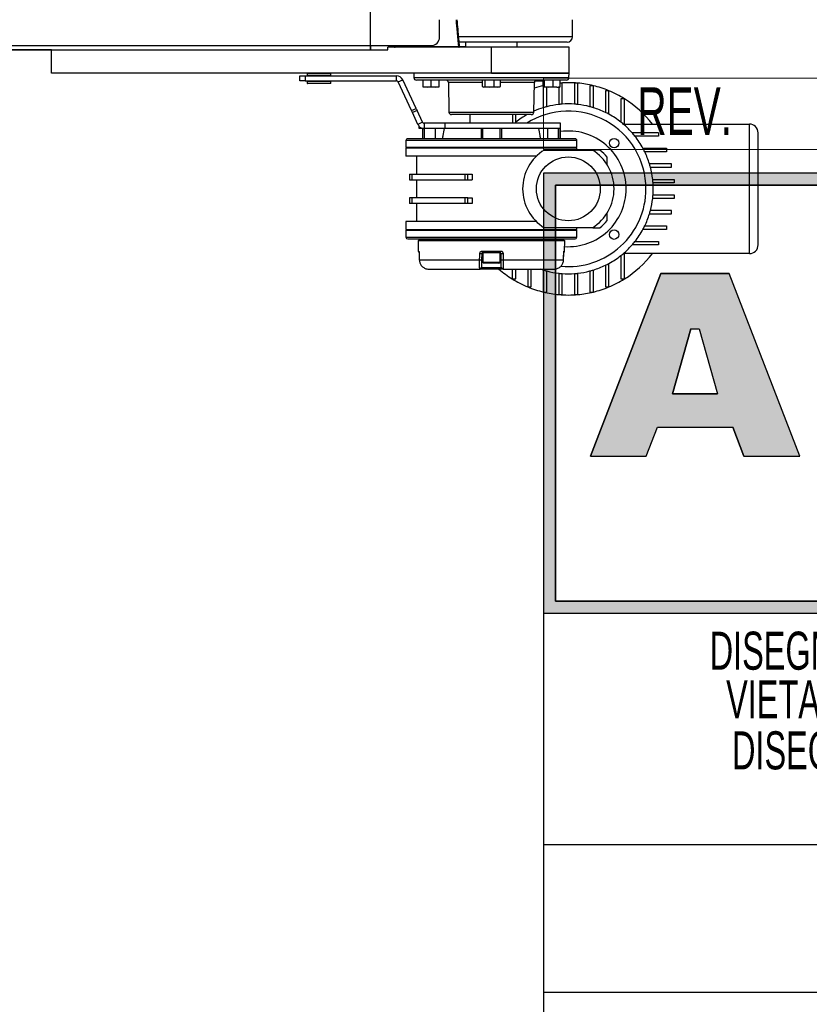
# Model space of a CAD drawing. Header units: millimetres. Extents: x 0 to 420, y 0 to 297.
# Tile 8 of 60: x 193 to 226, y 30 to 72. Entities that reach past the tile are written whole.
import ezdxf
from ezdxf.enums import TextEntityAlignment as Align

# ---------------------------------------------------------------- set-up
doc = ezdxf.new("R2010")
doc.units = ezdxf.units.MM
doc.layers.add('CARTIGLIO', color=140, linetype='Continuous')
doc.styles.add('SLDTEXTSTYLE0', font='TXT', dxfattribs={"width": 0.6382978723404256})
doc.styles.add('SLDTEXTSTYLE1', font='TXT', dxfattribs={"width": 0.675})

# ---------------------------------------------------------------- blocks, each defined once
blk = doc.blocks.new('SW_NOTE_0_16')
at = {"layer": 'CARTIGLIO', "color": 0, "insert": (21.07265624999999, 5.800804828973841), "char_height": 4.500000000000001, "attachment_point": 2, "style": 'SLDTEXTSTYLE1'}
blk.add_mtext('CONFIDENZIALE', dxfattribs=at)
blk = doc.blocks.new('SW_NOTE_0_17')
at = {"layer": 'CARTIGLIO', "color": 0, "insert": (28.04255319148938, 2.062508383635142), "char_height": 1.6, "attachment_point": 2, "style": 'SLDTEXTSTYLE0'}
blk.add_mtext('DISEGNO ESEGUITO CON CAD NON SONO AMMESSE VARIAZIONI', dxfattribs=at)
blk = doc.blocks.new('SW_NOTE_0_18')
at = {"layer": 'CARTIGLIO', "color": 0, "insert": (27.3404255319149, 2.062508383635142), "char_height": 1.6, "attachment_point": 2, "style": 'SLDTEXTSTYLE0'}
blk.add_mtext('VIETATO RIPRODURRE O COMUNICARNE A TERZI IL CONTENUTO.', dxfattribs=at)
blk = doc.blocks.new('SW_NOTE_0_21')
at = {"layer": 'CARTIGLIO', "color": 0, "char_height": 1.6, "attachment_point": 2, "style": 'SLDTEXTSTYLE0'}
for s, insert in [("DISEGNO DI PROPRIETA'", (10.27659574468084, 2.062508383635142)), ('ALUSIC srl', (25.45120500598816, 2.062508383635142)), (". A TERMINI DI LEGGE E'", (39.41078027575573, 2.062508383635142))]:
    blk.add_mtext(s, dxfattribs=dict(at, insert=insert))
blk = doc.blocks.new('SW_NOTE_0_27')
at = {"layer": 'CARTIGLIO', "color": 0, "insert": (2.340425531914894, 2.578135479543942), "char_height": 2, "attachment_point": 2, "style": 'SLDTEXTSTYLE0'}
blk.add_mtext('REV.', dxfattribs=at)
blk = doc.blocks.new('Cartiglio ALUSIC')
at = {"layer": 'CARTIGLIO'}
h = blk.add_hatch(color=256, dxfattribs=at)
h.paths.add_polyline_path([(113.971100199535, 149.9990413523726), (113.971100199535, 131.4990413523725), (158.971100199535, 131.4990413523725), (158.971100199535, 149.9990413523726)], flags=0)
h.paths.add_polyline_path([(114.471100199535, 131.9990413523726), (114.471100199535, 149.4990413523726), (158.471100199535, 149.4990413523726), (158.471100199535, 131.9990413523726)], flags=0)
h = blk.add_hatch(color=256, dxfattribs=at)
h.paths.add_polyline_path([(118.292263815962, 138.1064632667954), (118.7611454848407, 139.3206628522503), (121.9303757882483, 139.3206628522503), (122.3992574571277, 138.1064632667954), (124.7510688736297, 138.1064632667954), (121.7833115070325, 145.7916640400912), (118.9082097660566, 145.7916640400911), (115.9404523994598, 138.1064632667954)], flags=0)
h.paths.add_polyline_path([(119.3961687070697, 140.7216809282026), (120.1708764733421, 143.4547391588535), (120.5206447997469, 143.4547391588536), (121.2953525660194, 140.721680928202)], flags=0)
at = {"color": 161, "linetype": 'Continuous', "lineweight": 18}
for p, q in [((113.971100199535, 150.9990413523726), (113.971100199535, 153.9990413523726)), ((113.971100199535, 153.9990413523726), (313.621100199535, 153.9990413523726)), ((113.971100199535, 150.9990413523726), (313.621100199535, 150.9990413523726))]:
    blk.add_line(p, q, dxfattribs=at)
at = {"layer": 'CARTIGLIO'}
for p, q in [((113.971100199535, 149.9990413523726), (113.971100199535, 131.4990413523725)), ((113.971100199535, 149.9990413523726), (113.971100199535, 94.99904135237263)), ((173.971100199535, 149.9990413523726), (113.971100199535, 149.9990413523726)), ((158.971100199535, 149.9990413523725), (113.971100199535, 149.9990413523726)), ((113.971100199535, 149.9990413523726), (113.971100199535, 131.4990413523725)), ((113.971100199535, 149.9990413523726), (113.971100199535, 115.5498549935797)), ((114.471100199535, 131.9990413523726), (114.471100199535, 149.4990413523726)), ((114.471100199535, 149.4990413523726), (114.471100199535, 131.9990413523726)), ((114.471100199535, 149.4990413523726), (158.471100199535, 149.4990413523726)), ((158.471100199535, 149.4990413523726), (114.471100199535, 149.4990413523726)), ((118.9082097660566, 145.7916640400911), (115.9404523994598, 138.1064632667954)), ((115.9404523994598, 138.1064632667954), (118.9082097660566, 145.7916640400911)), ((121.7833115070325, 145.7916640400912), (118.9082097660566, 145.7916640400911)), ((118.9082097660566, 145.7916640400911), (121.7833115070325, 145.7916640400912)), ((124.7510688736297, 138.1064632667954), (121.7833115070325, 145.7916640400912)), ((124.7510688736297, 138.1064632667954), (121.7833115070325, 145.7916640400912)), ((119.3961687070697, 140.7216809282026), (120.1708764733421, 143.4547391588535)), ((120.1708764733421, 143.4547391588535), (119.3961687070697, 140.7216809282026)), ((120.1708764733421, 143.4547391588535), (120.5206447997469, 143.4547391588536)), ((120.1708764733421, 143.4547391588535), (120.5206447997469, 143.4547391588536)), ((120.5206447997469, 143.4547391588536), (121.2953525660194, 140.721680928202)), ((120.5206447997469, 143.4547391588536), (121.2953525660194, 140.721680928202)), ((121.2953525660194, 140.721680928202), (119.3961687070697, 140.7216809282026)), ((119.3961687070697, 140.7216809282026), (121.2953525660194, 140.721680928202)), ((118.292263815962, 138.1064632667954), (118.7611454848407, 139.3206628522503)), ((118.292263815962, 138.1064632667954), (118.7611454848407, 139.3206628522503)), ((118.7611454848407, 139.3206628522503), (121.9303757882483, 139.3206628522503)), ((118.7611454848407, 139.3206628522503), (121.9303757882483, 139.3206628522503)), ((122.3992574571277, 138.1064632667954), (121.9303757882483, 139.3206628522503)), ((121.9303757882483, 139.3206628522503), (122.3992574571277, 138.1064632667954)), ((115.9404523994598, 138.1064632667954), (118.292263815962, 138.1064632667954)), ((115.9404523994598, 138.1064632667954), (118.292263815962, 138.1064632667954)), ((122.3992574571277, 138.1064632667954), (124.7510688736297, 138.1064632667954)), ((122.3992574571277, 138.1064632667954), (124.7510688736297, 138.1064632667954)), ((158.471100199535, 131.9990413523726), (114.471100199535, 131.9990413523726)), ((114.471100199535, 131.9990413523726), (158.471100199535, 131.9990413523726)), ((113.971100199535, 131.4990413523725), (158.971100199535, 131.4990413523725)), ((113.971100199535, 131.4990413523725), (173.971100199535, 131.4990413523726)), ((173.971100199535, 121.7636603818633), (113.971100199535, 121.7636603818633)), ((173.971100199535, 115.5498549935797), (113.971100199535, 115.5498549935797))]:
    blk.add_line(p, q, dxfattribs=at)
at = {"layer": 'CARTIGLIO', "color": 140}
for name, p in [('SW_NOTE_0_27', (117.5683224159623, 151.0374199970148)), ('SW_NOTE_0_21', (118.9711016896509, 128.6603244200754)), ('SW_NOTE_0_18', (116.3533271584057, 126.6141659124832)), ('SW_NOTE_0_17', (115.6355512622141, 124.4682551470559)), ('SW_NOTE_0_16', (122.2362996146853, 115.4679531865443))]:
    blk.add_blockref(name, p, dxfattribs=at)
at = {"layer": 'CARTIGLIO', "color": 140, "style": 'SLDTEXTSTYLE0', "width": 0.6382978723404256}
for tag, height, p in [('AUTOATTR1', 3.5, (223.449403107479, 133.7003798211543)), ('AUTOATTR2', 3.5, (222.0882892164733, 127.4217635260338)), ('AUTOATTR11', 3.5, (222.8622803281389, 121.4105734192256)), ('AUTOATTR8', 4, (219.2444208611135, 110.0025032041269)), ('AUTOATTR9', 4, (218.1221976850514, 100.4234402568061)), ('AUTOATTR0', 4, (249.0325362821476, 100.3118048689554))]:
    blk.add_attdef(tag, text='', height=height, dxfattribs=at).set_placement(p, align=Align.TOP_CENTER)
at = {"layer": 'CARTIGLIO', "color": 140}
for tag in ['AUTOATTR13', 'AUTOATTR12', 'AUTOATTR10', 'AUTOATTR7', 'AUTOATTR6', 'AUTOATTR5', 'AUTOATTR4', 'AUTOATTR3']:
    blk.add_attdef(tag, (0, 0), '', height=4, dxfattribs=at)

msp = doc.modelspace()

# ---------------------------------------------------------------- linework, layer by layer
at = {"color": 7, "linetype": 'Continuous'}
for p, q in [((207.8995032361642, 70.36201423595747), (207.8995032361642, 145.4991625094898)), ((65.61079732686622, 70.36201423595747), (207.8995032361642, 70.36201423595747))]:
    msp.add_line(p, q, dxfattribs=at)
at = {"color": 7, "linetype": 'Continuous', "lineweight": 25}
for p, q in [((210.8033543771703, 70.90648632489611), (210.8033543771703, 71.6324491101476)), ((216.393267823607, 70.90648632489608), (216.3946912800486, 71.63244911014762)), ((216.393267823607, 70.90648632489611), (211.6011554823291, 70.90648632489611)), ((215.4666162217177, 70.90648632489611), (211.60329630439, 70.90648632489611)), ((216.393267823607, 70.90648632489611), (215.4666162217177, 70.90648632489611)), ((63.06992757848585, 70.54350493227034), (210.4403729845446, 70.54350493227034)), ((207.8995032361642, 70.54350493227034), (207.8995032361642, 70.36201423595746)), ((208.8594722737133, 70.52898567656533), (207.8995032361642, 70.52898567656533)), ((208.6254660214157, 70.3620142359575), (208.6254660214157, 70.47090865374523)), ((212.9812427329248, 70.4709086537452), (208.6254660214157, 70.47090865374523)), ((208.8580165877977, 70.53687879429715), (208.8582479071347, 70.54350493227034)), ((208.8943091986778, 70.50784028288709), (208.8949317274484, 70.54350493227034)), ((208.89474158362, 70.50163839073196), (208.8950370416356, 70.49994716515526)), ((208.9312243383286, 70.54350493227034), (208.930601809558, 70.50784028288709)), ((208.930601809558, 70.50784028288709), (208.930601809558, 70.4709086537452)), ((208.930601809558, 70.50784028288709), (211.6049245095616, 70.50784028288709)), ((211.6049245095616, 70.50784028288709), (211.6049245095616, 70.4709086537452)), ((216.1754789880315, 70.68869748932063), (211.6207788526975, 70.68869748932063)), ((211.6390786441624, 70.50784028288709), (211.8922985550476, 70.50784028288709)), ((211.8922985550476, 70.68869748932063), (211.8922985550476, 70.47090865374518)), ((212.9812427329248, 69.38196447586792), (212.9812427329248, 70.4709086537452)), ((216.2480752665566, 70.4709086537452), (212.9812427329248, 70.4709086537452)), ((214.0701869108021, 70.47090865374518), (214.0701869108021, 70.68869748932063)), ((216.2480752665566, 69.38196447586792), (216.2480752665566, 70.4709086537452)), ((194.469191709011, 70.36201423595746), (79.04110885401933, 70.36201423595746)), ((194.469191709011, 69.38196447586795), (194.469191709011, 70.3620142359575)), ((194.469191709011, 70.3620142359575), (208.6254660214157, 70.3620142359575)), ((212.9812427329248, 69.38196447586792), (194.469191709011, 69.38196447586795)), ((204.9257558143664, 69.05563574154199), (204.9257558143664, 69.27342457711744)), ((204.9257558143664, 69.27342457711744), (205.1435446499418, 69.27342457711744)), ((205.1435446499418, 69.27342457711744), (205.1435446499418, 69.05563574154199)), ((205.1435446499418, 69.27342457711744), (208.9876423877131, 69.27342457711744)), ((205.2281961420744, 69.36855961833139), (205.2242013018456, 69.29233352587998)), ((205.2242013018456, 69.29233352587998), (206.2244284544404, 69.29233352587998)), ((205.2362406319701, 69.36855961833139), (205.2281961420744, 69.36855961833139)), ((206.2204336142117, 69.36855961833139), (205.2362406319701, 69.36855961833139)), ((205.246574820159, 69.2770543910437), (205.2387006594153, 69.2770543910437)), ((206.2099290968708, 69.2770543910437), (205.246574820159, 69.2770543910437)), ((205.2814775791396, 69.2770543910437), (205.2814775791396, 69.27342457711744)), ((206.1671521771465, 69.27342457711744), (206.1671521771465, 69.2770543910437)), ((206.2244284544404, 69.29233352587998), (206.2204336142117, 69.36855961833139)), ((208.9876423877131, 69.05563574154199), (208.9876423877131, 69.27342457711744)), ((209.714410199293, 69.38196447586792), (209.7176113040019, 69.19857330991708)), ((209.7176113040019, 69.19857330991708), (216.2448741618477, 69.19857330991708)), ((212.9812427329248, 69.38196447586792), (216.2480752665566, 69.38196447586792)), ((216.2480752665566, 69.38196447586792), (212.9812427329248, 69.38196447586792)), ((216.2448741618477, 69.19857330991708), (216.2480752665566, 69.38196447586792)), ((205.1435446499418, 69.05563574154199), (204.9257558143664, 69.05563574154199)), ((205.1435446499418, 69.05563574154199), (208.9876423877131, 69.05563574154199)), ((205.2242013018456, 69.03672679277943), (205.2281961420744, 68.96050070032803)), ((206.2244284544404, 69.03672679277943), (205.2242013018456, 69.03672679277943)), ((205.2281961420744, 68.96050070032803), (206.2204336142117, 68.96050070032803)), ((205.2387006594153, 69.05200592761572), (206.2099290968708, 69.05200592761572)), ((205.2505048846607, 68.94674132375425), (205.2426954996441, 68.94674132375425)), ((206.205934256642, 68.94674132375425), (205.2505048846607, 68.94674132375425)), ((205.2814775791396, 69.05563574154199), (205.2814775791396, 69.05200592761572)), ((206.1671521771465, 69.05200592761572), (206.1671521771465, 69.05563574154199)), ((206.2204336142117, 68.96050070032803), (206.2244284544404, 69.03672679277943)), ((209.0534369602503, 69.01371997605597), (209.250820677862, 69.10576151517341)), ((209.614077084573, 67.81142334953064), (209.0534369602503, 69.01371997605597)), ((209.8114608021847, 67.90346488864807), (209.250820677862, 69.10576151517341)), ((212.9812427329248, 69.0915793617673), (209.8264891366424, 69.0915793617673)), ((210.1033713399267, 68.82006025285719), (210.1033713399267, 69.0915793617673)), ((210.105296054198, 68.80120050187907), (210.1053132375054, 68.80119424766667)), ((210.2757903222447, 68.8011942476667), (210.1053304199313, 68.8011942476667)), ((210.1072894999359, 68.82006025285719), (210.1072894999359, 69.0915793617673)), ((210.1072894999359, 68.82006025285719), (210.2757903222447, 68.8011942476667)), ((210.2757903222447, 68.8011942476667), (210.4442911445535, 68.82006025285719)), ((210.6108328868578, 68.8011942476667), (210.2757903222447, 68.8011942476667)), ((210.4442911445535, 68.82006025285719), (210.4442911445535, 69.0915793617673)), ((210.4442911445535, 68.82006025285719), (210.6108328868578, 68.8011942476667)), ((210.6108328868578, 68.8011942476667), (210.7773746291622, 68.82006025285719)), ((210.7754155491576, 68.8011942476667), (210.6108328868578, 68.8011942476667)), ((210.7754327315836, 68.8011942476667), (210.7754499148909, 68.80120050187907)), ((210.7773746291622, 68.82006025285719), (210.7773746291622, 69.0915793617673)), ((211.1732720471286, 68.98458541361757), (211.194880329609, 67.74664773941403)), ((212.6042368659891, 68.98458541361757), (211.1732720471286, 68.98458541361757)), ((212.6042368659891, 68.82006025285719), (212.6042368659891, 69.0915793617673)), ((212.6308386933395, 68.80677911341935), (212.6461829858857, 68.80119424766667)), ((212.6608553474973, 68.8011942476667), (212.6461829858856, 68.8011942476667)), ((212.9059767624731, 68.8011942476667), (212.6608553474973, 68.8011942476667)), ((212.7174738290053, 68.82006025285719), (212.7174738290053, 69.0915793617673)), ((212.7174738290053, 68.82006025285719), (212.9059767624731, 68.8011942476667)), ((212.9059767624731, 68.8011942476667), (213.094479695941, 68.82006025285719)), ((213.2263641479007, 68.8011942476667), (212.9059767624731, 68.8011942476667)), ((216.1359963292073, 69.0915793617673), (212.9812427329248, 69.0915793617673)), ((213.094479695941, 68.82006025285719), (213.094479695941, 69.0915793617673)), ((213.094479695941, 68.82006025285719), (213.2263641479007, 68.8011942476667)), ((213.2263641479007, 68.8011942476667), (213.3582485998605, 68.82006025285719)), ((213.3163024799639, 68.8011942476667), (213.2263641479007, 68.8011942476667)), ((213.3163024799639, 68.8011942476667), (213.3316467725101, 68.80677911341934)), ((213.3582485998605, 68.82006025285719), (213.3582485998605, 69.0915793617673)), ((214.7892134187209, 68.98458541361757), (213.3582485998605, 68.98458541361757)), ((214.7676051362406, 67.74664773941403), (214.7892134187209, 68.98458541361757)), ((215.0666208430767, 69.05528122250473), (215.0958844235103, 69.05528122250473)), ((215.0748389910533, 69.05528122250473), (215.0754725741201, 69.0915793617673)), ((215.0958844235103, 69.05528122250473), (215.0961298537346, 69.0915793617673)), ((215.0958844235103, 69.05528122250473), (215.1636553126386, 69.05528122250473)), ((215.1636553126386, 68.82006025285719), (215.1636553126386, 69.0915793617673)), ((215.1663907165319, 68.81672861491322), (215.1663907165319, 67.93111223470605)), ((215.183845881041, 68.80236144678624), (215.187052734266, 68.80119424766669)), ((215.1902291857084, 68.8011942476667), (215.187052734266, 68.8011942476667)), ((215.3960316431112, 68.8011942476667), (215.1902291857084, 68.8011942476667)), ((215.216803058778, 68.82006025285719), (215.216803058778, 69.0915793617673)), ((215.216803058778, 68.82006025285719), (215.3960316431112, 68.8011942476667)), ((215.3115832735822, 67.97255179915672), (215.3115832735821, 68.80119424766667)), ((215.3960316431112, 68.8011942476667), (215.5752602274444, 68.82006025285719)), ((215.7279149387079, 68.8011942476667), (215.3960316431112, 68.8011942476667)), ((215.5752602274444, 68.82006025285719), (215.5752602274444, 69.0915793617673)), ((215.5752602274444, 68.82006025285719), (215.7279149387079, 68.8011942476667)), ((215.7279149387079, 68.8011942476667), (215.8805696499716, 68.82006025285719)), ((215.7279149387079, 68.8011942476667), (215.857164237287, 68.8011942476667)), ((215.8197572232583, 68.80119424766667), (215.8197572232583, 68.06736310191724)), ((215.8805696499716, 68.82006025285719), (215.8805696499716, 69.0915793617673)), ((215.9649497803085, 68.96479513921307), (215.8805696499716, 68.96479513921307)), ((215.9649497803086, 68.08070160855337), (215.9649497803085, 68.96479513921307)), ((216.4731237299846, 68.96479513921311), (216.4731237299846, 68.0807016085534)), ((216.6183162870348, 68.96479513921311), (216.4731237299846, 68.96479513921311)), ((216.6183162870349, 68.06736310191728), (216.6183162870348, 68.96479513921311)), ((217.1264902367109, 68.85681832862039), (217.126490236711, 67.97255179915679)), ((217.2716827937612, 68.85681832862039), (217.1264902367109, 68.85681832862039)), ((217.2716827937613, 67.93111223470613), (217.2716827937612, 68.85681832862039)), ((217.9250493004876, 68.64388456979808), (217.7798567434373, 68.64388456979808)), ((217.7798567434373, 68.64388456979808), (217.7798567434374, 67.7306677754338)), ((217.9250493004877, 67.65597903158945), (217.9250493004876, 68.64388456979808)), ((218.4332232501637, 68.30834609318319), (218.4332232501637, 67.32063449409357)), ((218.578415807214, 68.3083460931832), (218.4332232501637, 68.30834609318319)), ((218.578415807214, 67.19954975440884), (218.578415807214, 68.3083460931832)), ((209.614077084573, 67.81142334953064), (209.8114608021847, 67.90346488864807)), ((209.6555319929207, 67.72252301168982), (209.614077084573, 67.81142334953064)), ((209.8529157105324, 67.81456455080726), (209.6555319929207, 67.72252301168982)), ((209.886809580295, 67.22654662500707), (209.6555319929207, 67.72252301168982)), ((209.8114608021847, 67.90346488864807), (209.8529157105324, 67.81456455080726)), ((210.0841932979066, 67.3185881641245), (209.8529157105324, 67.81456455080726)), ((211.194880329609, 67.74664773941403), (214.7676051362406, 67.74664773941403)), ((212.9812427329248, 67.63965379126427), (211.3037581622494, 67.63965379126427)), ((212.0737892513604, 67.63965379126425), (212.0737892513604, 67.27667239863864)), ((214.6587273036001, 67.63965379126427), (212.9812427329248, 67.63965379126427)), ((213.8886962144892, 67.27667239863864), (213.8886962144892, 67.63965379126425)), ((214.0048502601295, 67.3206344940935), (214.0048502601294, 67.63965379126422)), ((210.0841932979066, 67.3185881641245), (209.886809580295, 67.22654662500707)), ((209.944093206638, 67.05888356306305), (209.944093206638, 67.14714260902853)), ((210.0166894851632, 67.09406360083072), (210.0166894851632, 67.05888356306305)), ((210.1499878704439, 67.27667239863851), (210.1499878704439, 67.05888356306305)), ((211.0194293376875, 67.27667239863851), (210.1499878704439, 67.27667239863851)), ((211.0194293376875, 67.27667239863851), (211.0194293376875, 67.05888356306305)), ((215.8850938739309, 67.27667239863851), (211.0194293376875, 67.27667239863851)), ((215.8850938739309, 67.05888356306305), (215.8850938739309, 67.27667239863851)), ((218.578415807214, 67.24037425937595), (223.8416460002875, 67.24037425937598)), ((223.8416460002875, 61.79565336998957), (223.8416460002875, 67.24037425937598)), ((210.0166894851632, 67.05888356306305), (209.944093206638, 67.05888356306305)), ((210.1499878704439, 67.05888356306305), (210.0166894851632, 67.05888356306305)), ((210.0773915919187, 67.058883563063), (210.0773915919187, 66.62330589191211)), ((210.1013551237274, 66.62330589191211), (210.1013551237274, 67.058883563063)), ((211.0194293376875, 67.05888356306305), (210.1499878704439, 67.05888356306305)), ((210.1733523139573, 66.6233058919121), (210.1733523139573, 67.05888356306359)), ((210.6218636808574, 67.05888356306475), (210.6218636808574, 66.6233058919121)), ((215.8850938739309, 67.05888356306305), (211.0194293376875, 67.05888356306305)), ((212.5456650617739, 67.05888356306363), (212.5456650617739, 66.62330589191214)), ((212.6089541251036, 67.05888356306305), (212.6089541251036, 66.62330589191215)), ((213.3535313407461, 67.05888356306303), (212.6089541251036, 67.05888356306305)), ((213.3535313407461, 66.62330589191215), (213.3535313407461, 67.05888356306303)), ((213.4168204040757, 66.62330589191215), (213.4168204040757, 67.0588835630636)), ((215.3406217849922, 67.0588835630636), (215.3406217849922, 66.6233058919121)), ((215.7891331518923, 67.0588835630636), (215.7891331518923, 66.6233058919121)), ((215.8611303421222, 67.058883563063), (215.8611303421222, 66.6233058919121)), ((215.8850938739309, 67.05888356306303), (215.8611303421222, 67.058883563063)), ((215.8850938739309, 66.62330589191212), (215.8850938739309, 67.05888356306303)), ((220.009369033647, 66.87739286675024), (218.9005726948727, 66.87739286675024)), ((220.009369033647, 66.73220030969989), (219.0216574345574, 66.73220030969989)), ((220.009369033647, 66.87739286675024), (220.009369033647, 66.73220030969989)), ((224.2046273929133, 62.15863476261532), (224.2046273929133, 66.87739286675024)), ((209.3877269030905, 66.55070961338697), (209.3877269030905, 66.26032449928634)), ((216.5747585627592, 66.55070961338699), (209.3877269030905, 66.55070961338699)), ((209.3877269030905, 66.26032449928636), (209.424025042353, 66.22402636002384)), ((216.5747585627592, 66.26032449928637), (209.3877269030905, 66.26032449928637)), ((216.502162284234, 66.62330589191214), (209.4603231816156, 66.62330589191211)), ((216.5384604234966, 66.22402636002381), (216.5747585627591, 66.26032449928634)), ((216.5747585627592, 66.26032449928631), (216.5747585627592, 66.55070961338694)), ((209.3877269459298, 66.22402636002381), (209.3877269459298, 65.89734310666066)), ((216.5747585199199, 66.22402636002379), (209.3877269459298, 66.22402636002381)), ((214.8779690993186, 65.89734310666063), (209.3877269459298, 65.89734310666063)), ((209.8233046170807, 65.89734310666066), (209.8233046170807, 65.13290429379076)), ((215.2026888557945, 66.15143008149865), (217.2353846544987, 66.15143008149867)), ((216.5747585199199, 66.15143008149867), (216.5747585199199, 66.22402636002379)), ((217.5472709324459, 66.1514300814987), (217.2480897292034, 66.15143008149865)), ((217.8524530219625, 65.51888205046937), (217.8524530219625, 65.84624799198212)), ((219.3570019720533, 66.22402636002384), (220.3449075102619, 66.22402636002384)), ((220.3449075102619, 66.07883380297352), (219.4316907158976, 66.07883380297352)), ((220.3449075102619, 66.22402636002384), (220.3449075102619, 66.07883380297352)), ((220.5578412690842, 65.57065985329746), (219.6321351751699, 65.57065985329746)), ((220.5578412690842, 65.42546729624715), (220.5578412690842, 65.57065985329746)), ((209.5329195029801, 65.13290429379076), (209.5329195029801, 64.90059620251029)), ((209.5329195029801, 65.13290429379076), (209.6442175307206, 65.13290429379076)), ((209.6442175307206, 64.90059620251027), (209.6442175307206, 65.13290429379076)), ((209.6442175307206, 65.13290429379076), (211.8589078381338, 65.13290429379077)), ((211.8589078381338, 65.13290429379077), (211.8589078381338, 64.90059620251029)), ((211.8589078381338, 65.13290429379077), (211.9861303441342, 65.13290429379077)), ((211.9861303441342, 64.90059620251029), (211.9861303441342, 65.13290429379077)), ((211.9861303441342, 65.13290429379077), (212.1775037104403, 65.13290429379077)), ((212.1775037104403, 65.13290429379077), (212.1775037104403, 64.90059620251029)), ((219.6735747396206, 65.42546729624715), (220.5578412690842, 65.42546729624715)), ((209.5329195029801, 64.90059620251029), (209.6442175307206, 64.90059620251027)), ((209.6442175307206, 64.90059620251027), (211.8589078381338, 64.90059620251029)), ((209.8233046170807, 64.90059620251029), (209.8233046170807, 64.13543142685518)), ((211.8589078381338, 64.90059620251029), (211.9861303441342, 64.90059620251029)), ((211.9861303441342, 64.90059620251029), (212.1775037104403, 64.90059620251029)), ((219.7683860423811, 64.91729334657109), (220.6658180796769, 64.91729334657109)), ((220.6658180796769, 64.77210078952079), (219.7817245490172, 64.77210078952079)), ((220.6658180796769, 64.91729334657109), (220.6658180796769, 64.77210078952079)), ((219.7817245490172, 64.26392683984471), (220.6658180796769, 64.26392683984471)), ((220.6658180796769, 64.26392683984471), (220.6658180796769, 64.11873428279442)), ((209.5329195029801, 64.13543142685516), (209.5329195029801, 63.90312333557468)), ((209.6442175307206, 64.13543142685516), (209.5329195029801, 64.13543142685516)), ((209.6442175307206, 63.90312333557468), (209.5329195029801, 63.90312333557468)), ((209.6442175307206, 63.90312333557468), (209.6442175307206, 64.13543142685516)), ((211.8589078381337, 64.13543142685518), (209.6442175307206, 64.13543142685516)), ((211.8589078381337, 63.90312333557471), (209.6442175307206, 63.90312333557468)), ((209.8233046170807, 63.90312333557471), (209.8233046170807, 63.13868452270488)), ((211.8589078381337, 64.13543142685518), (211.8589078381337, 63.90312333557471)), ((211.9861303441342, 64.13543142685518), (211.8589078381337, 64.13543142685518)), ((211.9861303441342, 63.90312333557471), (211.8589078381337, 63.90312333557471)), ((211.9861303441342, 63.90312333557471), (211.9861303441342, 64.13543142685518)), ((211.9861303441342, 64.13543142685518), (212.1775037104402, 64.13543142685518)), ((212.1775037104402, 63.90312333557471), (211.9861303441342, 63.90312333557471)), ((212.1775037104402, 64.13543142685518), (212.1775037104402, 63.90312333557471)), ((220.6658180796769, 64.11873428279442), (219.7683860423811, 64.11873428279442)), ((217.8524530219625, 63.18977963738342), (217.8524530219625, 63.50249421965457)), ((219.6321351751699, 63.46536777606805), (220.5578412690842, 63.46536777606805)), ((220.5578412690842, 63.61056033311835), (219.6735747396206, 63.61056033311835)), ((220.5578412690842, 63.46536777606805), (220.5578412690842, 63.61056033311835)), ((209.3877269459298, 63.13868452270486), (209.3877269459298, 62.81200126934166)), ((214.8779690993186, 63.13868452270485), (209.3877269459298, 63.13868452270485)), ((219.4316907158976, 62.95719382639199), (220.3449075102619, 62.95719382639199)), ((220.3449075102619, 62.95719382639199), (220.3449075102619, 62.81200126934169)), ((209.424025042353, 62.81200126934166), (209.3877269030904, 62.77570313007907)), ((209.3877269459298, 62.81200126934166), (212.9812427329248, 62.81200126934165)), ((209.3877269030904, 62.77570313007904), (209.3877269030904, 62.48531801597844)), ((209.3877269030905, 62.77570313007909), (216.5747585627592, 62.77570313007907)), ((212.9812427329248, 62.81200126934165), (216.5747585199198, 62.81200126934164)), ((217.2353846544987, 62.88459754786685), (215.2026888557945, 62.88459754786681)), ((216.5747585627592, 62.77570313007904), (216.5384604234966, 62.81200126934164)), ((216.5747585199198, 62.81200126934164), (216.5747585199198, 62.88459754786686)), ((216.5747585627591, 62.48531801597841), (216.5747585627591, 62.77570313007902)), ((217.2480897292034, 62.88459754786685), (217.5472709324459, 62.88459754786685)), ((220.3449075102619, 62.81200126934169), (219.3570019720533, 62.81200126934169)), ((209.3877269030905, 62.48531801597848), (216.5747585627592, 62.48531801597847)), ((209.4603231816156, 62.41272173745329), (216.502162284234, 62.41272173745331)), ((209.8962176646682, 62.34012545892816), (209.9000244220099, 61.90391427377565)), ((209.8962176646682, 62.34012545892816), (216.0662678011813, 62.34012545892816)), ((209.9321990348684, 62.37642359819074), (209.9321990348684, 62.34012545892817)), ((209.9321990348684, 62.37642359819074), (216.0302864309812, 62.37642359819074)), ((210.0773915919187, 62.41272173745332), (210.0773915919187, 62.37642359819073)), ((210.1013551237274, 62.37642359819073), (210.1013551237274, 62.41272173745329)), ((210.1733523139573, 62.37642359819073), (210.1733523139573, 62.41272173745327)), ((210.6218636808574, 62.37642359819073), (210.6218636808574, 62.41272173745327)), ((210.9235951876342, 62.37642359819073), (210.9167571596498, 62.41272173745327)), ((212.5456650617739, 62.41272173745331), (212.5456650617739, 62.37642359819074)), ((212.6089541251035, 62.41272173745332), (212.6089541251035, 62.37642359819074)), ((213.3535313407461, 62.37642359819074), (213.3535313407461, 62.41272173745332)), ((213.4168204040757, 62.37642359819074), (213.4168204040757, 62.41272173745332)), ((215.0457258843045, 62.41272173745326), (215.0388873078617, 62.37642359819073)), ((215.3406217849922, 62.37642359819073), (215.3406217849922, 62.41272173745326)), ((215.7891331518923, 62.41272173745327), (215.7891331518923, 62.37642359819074)), ((215.8611303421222, 62.41272173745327), (215.8611303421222, 62.37642359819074)), ((215.8850938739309, 62.37642359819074), (215.8850938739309, 62.41272173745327)), ((216.0302864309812, 62.34012545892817), (216.0302864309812, 62.37642359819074)), ((216.0624610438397, 61.90391427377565), (216.0662678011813, 62.34012545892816)), ((220.009369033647, 62.15863476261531), (218.9005726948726, 62.15863476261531)), ((219.0216574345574, 62.30382731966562), (220.009369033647, 62.30382731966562)), ((220.009369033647, 62.30382731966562), (220.009369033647, 62.15863476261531)), ((209.9000244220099, 61.90391427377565), (209.9233779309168, 61.90391427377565)), ((209.9392925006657, 61.79668767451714), (209.9402056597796, 61.7969203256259)), ((209.9398456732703, 61.79655729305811), (209.9428563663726, 61.53800749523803)), ((212.5752297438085, 61.79628685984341), (212.5707117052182, 61.53744860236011)), ((212.6182540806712, 61.79628685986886), (212.575229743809, 61.79628685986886)), ((212.602601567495, 61.90391427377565), (213.3598838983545, 61.90391427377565)), ((213.3509631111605, 61.8319515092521), (212.6115223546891, 61.8319515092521)), ((212.6182540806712, 61.83195150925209), (212.6182540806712, 61.43993160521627)), ((213.3442313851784, 61.43993160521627), (213.3442313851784, 61.83195150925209)), ((213.3872557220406, 61.79628685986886), (213.3442313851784, 61.79628685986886)), ((213.3917737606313, 61.53744860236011), (213.387255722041, 61.79628685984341)), ((216.0196257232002, 61.5377175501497), (216.0226397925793, 61.79655729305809)), ((216.02227980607, 61.7969203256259), (216.0232011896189, 61.79670033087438)), ((216.0391075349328, 61.90391427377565), (216.0624610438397, 61.90391427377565)), ((218.4332232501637, 61.71539313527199), (218.4332232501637, 60.72768153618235)), ((218.578415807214, 60.72768153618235), (218.578415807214, 61.83647787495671)), ((223.8416460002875, 61.79565336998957), (218.578415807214, 61.79565336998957)), ((209.9428580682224, 61.53786134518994), (209.9428597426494, 61.53771755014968)), ((209.9432450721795, 61.53808206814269), (212.4864572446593, 61.53808206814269)), ((212.6182540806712, 61.43993160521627), (213.3370001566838, 61.43993160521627)), ((213.3006736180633, 61.39637383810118), (212.6618118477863, 61.39637383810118)), ((213.3370001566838, 61.43993160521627), (213.3442313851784, 61.43993160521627)), ((213.4760282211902, 61.53808206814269), (216.0192403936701, 61.53808206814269)), ((217.7798567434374, 61.30535985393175), (217.7798567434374, 60.39214305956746)), ((217.9250493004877, 60.39214305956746), (217.9250493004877, 61.3800485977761)), ((210.3474493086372, 61.14228686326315), (212.4924739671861, 61.14228686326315)), ((213.4700114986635, 61.14228686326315), (212.4924739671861, 61.14228686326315)), ((212.5650591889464, 61.21361616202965), (213.3974262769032, 61.21361616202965)), ((213.4700114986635, 61.14228686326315), (215.6150361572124, 61.14228686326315)), ((213.8596577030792, 61.14228686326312), (213.8596577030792, 60.72768153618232)), ((214.0048502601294, 60.72768153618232), (214.0048502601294, 61.14228686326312)), ((214.5130242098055, 61.14228686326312), (214.5130242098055, 60.39214305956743)), ((214.6582167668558, 60.39214305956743), (214.6582167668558, 61.14228686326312)), ((215.1663907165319, 61.10491539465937), (215.1663907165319, 60.1792093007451)), ((215.3115832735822, 60.17920930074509), (215.3115832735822, 61.0634758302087)), ((215.8197572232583, 60.96866452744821), (215.8197572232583, 60.07123249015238)), ((215.9649497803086, 60.07123249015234), (215.9649497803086, 60.95532602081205)), ((216.4731237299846, 60.95532602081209), (216.4731237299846, 60.07123249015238)), ((216.6183162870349, 60.07123249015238), (216.6183162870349, 60.96866452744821)), ((217.126490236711, 61.06347583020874), (217.126490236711, 60.17920930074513)), ((217.2716827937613, 60.17920930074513), (217.2716827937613, 61.10491539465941)), ((213.8596577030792, 60.72768153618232), (214.0048502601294, 60.72768153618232)), ((218.4332232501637, 60.72768153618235), (218.578415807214, 60.72768153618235)), ((214.5130242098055, 60.39214305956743), (214.6582167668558, 60.39214305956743)), ((215.1663907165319, 60.1792093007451), (215.3115832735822, 60.17920930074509)), ((215.8197572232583, 60.07123249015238), (215.9649497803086, 60.07123249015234)), ((216.4731237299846, 60.07123249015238), (216.6183162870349, 60.07123249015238)), ((217.126490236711, 60.17920930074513), (217.2716827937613, 60.17920930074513)), ((217.7798567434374, 60.39214305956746), (217.9250493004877, 60.39214305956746))]:
    msp.add_line(p, q, dxfattribs=at)
at = {"color": 7, "linetype": 'Continuous', "lineweight": 25, "flags": 128}
for points in [[(209.939843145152, 61.79655761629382), (209.9393994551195, 61.79663777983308), (209.9392925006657, 61.79668767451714)], [(209.9402056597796, 61.7969203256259), (209.941909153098, 61.65176104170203), (209.9432450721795, 61.53808206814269)], [(212.4864572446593, 61.53808206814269), (212.4890571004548, 61.68324132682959), (212.4910930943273, 61.7969203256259)], [(213.4713923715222, 61.7969203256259), (213.4739921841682, 61.65176104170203), (213.4760282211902, 61.53808206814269)], [(216.0192403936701, 61.53808206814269), (216.0209459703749, 61.68324132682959), (216.02227980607, 61.7969203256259)], [(216.0232011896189, 61.79670033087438), (216.0230860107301, 61.79663777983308), (216.022635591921, 61.79655675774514)], [(209.9428571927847, 61.53771787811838), (209.942413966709, 61.53779896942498), (209.9432450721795, 61.53808206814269)], [(216.0192403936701, 61.53808206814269), (216.0200714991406, 61.53779896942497), (216.0196215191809, 61.53771701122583)], [(215.1663907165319, 61.10491539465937), (215.1012718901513, 61.12568331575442), (215.0520868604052, 61.14228686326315)]]:
    msp.add_lwpolyline(points, dxfattribs=at)
at = {"color": 7, "linetype": 'Continuous', "lineweight": 25}
for centre, radius in [((218.1440362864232, 66.44301334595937), 0.1996397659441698), ((216.2190367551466, 64.51801381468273), 1.343031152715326), ((218.1440362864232, 62.59301428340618), 0.1996397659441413)]:
    msp.add_circle(centre, radius, dxfattribs=at)
for centre, radius, start, end in [((210.4403729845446, 70.90648632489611), 0.3629813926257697, 270.0000000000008, 0), ((216.1754789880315, 70.90648632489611), 0.217788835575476, 270.0000000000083, 0), ((208.861342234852, 70.50383653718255), 0.03320919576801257, 6.924501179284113, 95.74736793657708), ((208.8594722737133, 70.49268753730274), 0.03629813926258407, 11.53695903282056, 90), ((208.930601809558, 70.50720679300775), 0.03629813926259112, 178.9999999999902, 270.0000000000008), ((208.9124555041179, 69.98777717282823), 0.5203795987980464, 88.00161738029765, 91.99838261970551), ((211.6049245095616, 70.50720679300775), 0.03629813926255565, 270.0000000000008, 5.189419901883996), ((211.654216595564, 70.08326047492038), 0.4274315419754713, 91.76201686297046, 96.62217433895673), ((205.2387006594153, 69.29157364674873), 0.0145192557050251, 177.0000000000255, 270.0000000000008), ((205.2426954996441, 69.36779973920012), 0.01451925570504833, 102.6874079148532, 176.9999999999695), ((206.205934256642, 69.36779973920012), 0.01451925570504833, 3.000000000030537, 77.3125920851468), ((206.2099290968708, 69.29157364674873), 0.0145192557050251, 270.0000000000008, 2.999999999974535), ((208.9876423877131, 68.98303946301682), 0.2903851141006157, 25.00000000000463, 90), ((209.8264891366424, 69.20047377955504), 0.1088944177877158, 180.9999999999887, 269.9999999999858), ((216.1359963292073, 69.20047377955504), 0.1088944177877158, 270.0000000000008, 359.0000000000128), ((205.2387006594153, 69.03748667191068), 0.01451925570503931, 90, 182.9999999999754), ((205.2426954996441, 68.96126057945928), 0.0145192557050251, 182.9999999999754, 270.0000000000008), ((206.205934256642, 68.96126057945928), 0.0145192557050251, 270.0000000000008, 357.0000000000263), ((206.2099290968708, 69.03748667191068), 0.01451925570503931, 357.0000000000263, 90), ((208.9876423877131, 68.98303946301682), 0.07259627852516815, 25.00000000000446, 90), ((211.0643942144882, 68.98268494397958), 0.1088944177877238, 1.000000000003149, 90), ((216.2190367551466, 64.51801381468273), 4.464671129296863, 103.6371549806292, 108.7346062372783), ((214.8980912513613, 68.98268494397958), 0.1088944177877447, 89.99999999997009, 178.9999999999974), ((216.2190367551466, 64.51801381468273), 4.464671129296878, 84.86913228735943, 94.34776937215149), ((216.2190367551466, 64.51801381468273), 4.464671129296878, 76.36284501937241, 84.86913228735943), ((216.2190367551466, 64.51801381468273), 4.464671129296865, 67.53532079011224, 76.36284501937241), ((216.2190367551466, 64.51801381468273), 4.46467112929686, 58.09885607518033, 67.53532079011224), ((216.2190367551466, 64.51801381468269), 3.571736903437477, 107.1404751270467, 113.9659636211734), ((216.2190367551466, 64.51801381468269), 3.571736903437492, 104.7181914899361, 107.1404751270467), ((216.2190367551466, 64.51801381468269), 3.571736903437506, 96.41843183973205, 104.7181914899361), ((216.2190367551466, 64.51801381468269), 3.571736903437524, 94.07936492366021, 96.41843183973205), ((216.2190367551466, 64.51801381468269), 3.571736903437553, 85.92063507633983, 94.07936492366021), ((216.2190367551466, 64.51801381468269), 3.571736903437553, 83.58156816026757, 85.92063507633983), ((216.2190367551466, 64.51801381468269), 3.571736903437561, 75.28180851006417, 83.58156816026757), ((216.2190367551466, 64.51801381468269), 3.571736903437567, 72.85952487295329, 75.28180851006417), ((216.2190367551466, 64.51801381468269), 3.571736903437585, 64.08789246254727, 72.85952487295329), ((216.2190367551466, 64.51801381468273), 4.464671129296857, 37.57186931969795, 58.09885607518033), ((211.3037581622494, 67.74854820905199), 0.1088944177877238, 180.9999999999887, 270.0000000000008), ((216.2190367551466, 64.51801381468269), 3.571736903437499, 119.0750711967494, 128.3101977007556), ((216.2190367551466, 64.51801381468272), 3.266832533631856, 0, 122.3875385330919), ((214.6587273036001, 67.74854820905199), 0.1088944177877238, 270.0000000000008, 359.0000000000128), ((216.2190367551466, 64.51801381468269), 3.571736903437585, 61.46847173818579, 64.08789246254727), ((216.2190367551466, 64.51801381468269), 3.57173690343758, 51.68980229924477, 61.46847173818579), ((216.2190367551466, 64.51801381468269), 3.571736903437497, 128.3101977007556, 129.4339149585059), ((216.2190367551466, 64.51801381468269), 3.571736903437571, 48.65670952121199, 51.68980229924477), ((216.2190367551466, 64.51801381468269), 3.571736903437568, 41.34329047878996, 48.65670952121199), ((223.8416460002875, 66.8773928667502), 0.3629813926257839, 6.729452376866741e-12, 90), ((216.2190367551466, 64.51801381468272), 2.43197533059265, 0, 97.89241585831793), ((216.2190367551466, 64.51801381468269), 3.571736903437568, 38.31019770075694, 41.34329047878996), ((216.2190367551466, 64.51801381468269), 3.571736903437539, 28.53152826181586, 38.31019770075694), ((209.4603231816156, 66.55070961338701), 0.07259627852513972, 90, 180.000000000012), ((216.502162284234, 66.55070961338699), 0.07259627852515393, 359.9999999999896, 90), ((216.2190367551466, 64.51801381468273), 1.923801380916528, 121.8907918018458, 238.1092081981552), ((216.2190367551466, 64.51801381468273), 1.923801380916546, 301.890791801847, 58.10920819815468), ((216.2190367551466, 64.51801381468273), 2.105292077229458, 39.11674377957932, 50.88325622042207), ((216.2190367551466, 64.51801381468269), 3.571736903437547, 25.91210753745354, 28.53152826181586), ((216.2190367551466, 64.51801381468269), 3.571736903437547, 17.14047512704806, 25.91210753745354), ((216.2190367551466, 64.51801381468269), 3.571736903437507, 14.71819148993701, 17.14047512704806), ((216.2190367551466, 64.51801381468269), 3.571736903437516, 6.418431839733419, 14.71819148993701), ((216.2190367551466, 64.51801381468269), 3.571736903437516, 4.079364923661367, 6.418431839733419), ((216.2190367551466, 64.51801381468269), 3.571736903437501, 355.9206350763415, 4.079364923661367), ((216.2190367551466, 64.51801381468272), 3.266832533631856, 264.6270851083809, 0), ((216.2190367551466, 64.51801381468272), 2.43197533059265, 266.3471630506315, 0), ((216.2190367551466, 64.51801381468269), 3.571736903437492, 353.5815681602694, 355.9206350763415), ((216.2190367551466, 64.51801381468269), 3.571736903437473, 345.2818085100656, 353.5815681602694), ((216.2190367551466, 64.51801381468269), 3.571736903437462, 334.0878924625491, 342.8595248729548), ((216.2190367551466, 64.51801381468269), 3.571736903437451, 342.8595248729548, 345.2818085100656), ((216.2190367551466, 64.51801381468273), 2.105292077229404, 309.1167437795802, 320.8832562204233), ((216.2190367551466, 64.51801381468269), 3.571736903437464, 331.4684717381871, 334.0878924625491), ((216.2190367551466, 64.51801381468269), 3.571736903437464, 321.6898022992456, 331.4684717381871), ((209.4603231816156, 62.48531801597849), 0.07259627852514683, 180.000000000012, 270.0000000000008), ((216.502162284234, 62.48531801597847), 0.07259627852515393, 270.0000000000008, 359.9999999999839), ((216.2190367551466, 64.51801381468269), 3.571736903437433, 311.3432904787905, 318.6567095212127), ((216.2190367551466, 64.51801381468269), 3.571736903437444, 318.6567095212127, 321.6898022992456), ((223.8416460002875, 62.15863476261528), 0.3629813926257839, 270.0000000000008, 6.729452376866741e-12), ((209.9726179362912, 61.90454778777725), 0.07259627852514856, 180.5000000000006, 239.6562563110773), ((209.9963941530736, 61.90453099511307), 0.07301882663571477, 180.4839293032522, 208.0175911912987), ((212.5474065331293, 63.68863351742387), 1.892551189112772, 268.2948949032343, 270.842360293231), ((212.7552782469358, 61.88630636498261), 0.1536886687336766, 173.4212518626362, 200.711867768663), ((213.2072072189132, 61.88630636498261), 0.1536886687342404, 339.2881322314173, 6.57874813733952), ((213.4150789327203, 63.68863351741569), 1.892551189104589, 269.1576397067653, 271.7051050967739), ((215.9898675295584, 61.90454778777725), 0.07259627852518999, 300.2284647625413, 359.5000000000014), ((215.9660829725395, 61.90453231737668), 0.0730271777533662, 333.4548445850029, 359.515088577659), ((216.2190367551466, 64.51801381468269), 3.571736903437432, 298.5315282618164, 308.3101977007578), ((216.2190367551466, 64.51801381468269), 3.571736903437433, 308.3101977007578, 311.3432904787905), ((216.2190367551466, 64.51801381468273), 4.464671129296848, 301.9011439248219, 322.428130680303), ((212.54279652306, 63.42804659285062), 1.890804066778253, 268.2925355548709, 270.8459259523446), ((212.6618118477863, 61.43993160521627), 0.04355776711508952, 180, 270.0000000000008), ((213.3006736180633, 61.43993160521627), 0.04355776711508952, 270.0000000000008, 0), ((213.4196889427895, 63.4280465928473), 1.890804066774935, 269.1540740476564, 271.707464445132), ((216.2190367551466, 64.51801381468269), 3.57173690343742, 287.1404751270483, 295.9121075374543), ((216.2190367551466, 64.51801381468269), 3.571736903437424, 295.9121075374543, 298.5315282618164), ((212.4924739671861, 61.21488314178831), 0.07259627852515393, 270.0000000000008, 359.0000000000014), ((216.2190367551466, 64.51801381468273), 4.464671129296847, 229.1213648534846, 238.0988560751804), ((213.4700114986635, 61.21488314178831), 0.07259627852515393, 180.9999999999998, 270.0000000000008), ((216.2190367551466, 64.51801381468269), 3.571736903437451, 252.8595248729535, 255.2818085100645), ((216.2190367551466, 64.51801381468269), 3.571736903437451, 255.2818085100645, 263.5815681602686), ((216.2190367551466, 64.51801381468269), 3.571736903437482, 263.5815681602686, 265.9206350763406), ((216.2190367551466, 64.51801381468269), 3.571736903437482, 265.9206350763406, 274.0793649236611), ((216.2190367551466, 64.51801381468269), 3.571736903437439, 274.0793649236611, 276.4184318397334), ((216.2190367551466, 64.51801381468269), 3.571736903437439, 276.4184318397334, 284.7181914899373), ((216.2190367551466, 64.51801381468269), 3.571736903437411, 284.7181914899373, 287.1404751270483), ((216.2190367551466, 64.51801381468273), 4.464671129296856, 238.0988560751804, 247.5353207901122), ((216.2190367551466, 64.51801381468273), 4.46467112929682, 292.4646792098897, 301.9011439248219), ((216.2190367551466, 64.51801381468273), 4.464671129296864, 247.5353207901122, 256.3628450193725), ((216.2190367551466, 64.51801381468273), 4.464671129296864, 256.3628450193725, 264.8691322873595), ((216.2190367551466, 64.51801381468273), 4.464671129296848, 264.8691322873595, 275.1308677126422), ((216.2190367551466, 64.51801381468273), 4.464671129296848, 275.1308677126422, 283.6371549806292), ((216.2190367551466, 64.51801381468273), 4.464671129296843, 283.6371549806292, 292.4646792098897)]:
    msp.add_arc(centre, radius, start, end, dxfattribs=at)
for points, knots in [([(211.6049245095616, 70.50784028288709), (211.5869907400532, 70.70729580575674), (211.5532923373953, 71.08208218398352), (211.5215445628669, 71.45703867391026), (211.506692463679, 71.6324491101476)], [0, 0, 0, 0, 0.532184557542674, 1, 1, 1, 1]), ([(211.6422077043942, 70.51059642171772), (211.6322082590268, 70.61606000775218), (211.5967769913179, 70.98975158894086), (211.5664389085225, 71.36389604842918), (211.5446628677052, 71.6324491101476)], [0, 0, 0, 0, 0.2822209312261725, 1, 1, 1, 1]), ([(208.8594722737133, 70.52898567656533), (208.8592387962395, 70.52934321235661), (208.8587718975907, 70.53005819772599), (208.8582683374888, 70.53460544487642), (208.8580165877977, 70.53687879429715)], [0, 0, 0, 0, 0.5000602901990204, 1, 1, 1, 1]), ([(210.1033713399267, 68.82006025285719), (210.103504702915, 68.81773644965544), (210.1041515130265, 68.80646601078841), (210.104808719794, 68.80352715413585), (210.1053304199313, 68.8011942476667)], [0, 0, 0, 0, 0.2061856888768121, 1, 1, 1, 1]), ([(210.1053304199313, 68.8011942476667), (210.1059525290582, 68.80447021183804), (210.1066094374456, 68.80792942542), (210.1072552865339, 68.81944996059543), (210.1072894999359, 68.82006025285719)], [0, 0, 0, 0, 0.947025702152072, 1, 1, 1, 1]), ([(210.7773746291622, 68.82006025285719), (210.7773404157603, 68.81944996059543), (210.776694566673, 68.80792942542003), (210.776037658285, 68.80447021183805), (210.7754155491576, 68.8011942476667)], [0, 0, 0, 0, 0.05297429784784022, 1, 1, 1, 1]), ([(212.6042368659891, 68.82006025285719), (212.6080911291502, 68.81773644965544), (212.6267842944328, 68.8064660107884), (212.6457779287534, 68.80352715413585), (212.6608553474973, 68.8011942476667)], [0, 0, 0, 0, 0.2061856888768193, 1, 1, 1, 1]), ([(212.6608553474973, 68.80119424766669), (212.6788346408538, 68.80447021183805), (212.6978196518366, 68.80792942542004), (212.7164850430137, 68.81944996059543), (212.7174738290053, 68.82006025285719)], [0, 0, 0, 0, 0.9470257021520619, 1, 1, 1, 1]), ([(213.3582485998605, 68.82006025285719), (213.3572601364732, 68.81944182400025), (213.3482850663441, 68.81382660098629), (213.3391562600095, 68.81208885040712), (213.3310328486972, 68.81054248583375)], [0, 0, 0, 0, 0.1101343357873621, 1, 1, 1, 1]), ([(214.8189943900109, 69.05528122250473), (214.8374811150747, 69.05528122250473), (214.8821317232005, 69.05528122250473), (214.9532289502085, 69.05528122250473), (215.0186783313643, 69.05528122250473), (215.0599945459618, 69.05528122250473), (215.0759974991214, 69.05528122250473), (215.0731002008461, 69.05528122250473), (215.0724352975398, 69.05528122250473)], [0, 0, 0, 0, 0.1449671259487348, 0.3501361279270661, 0.5566205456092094, 0.7337847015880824, 0.9389060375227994, 1, 1, 1, 1]), ([(215.1636553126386, 68.82006025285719), (215.1654643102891, 68.81773644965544), (215.1742379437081, 68.80646601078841), (215.1831526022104, 68.80352715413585), (215.1902291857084, 68.8011942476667)], [0, 0, 0, 0, 0.2061856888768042, 1, 1, 1, 1]), ([(215.1902291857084, 68.8011942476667), (215.1986677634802, 68.80447021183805), (215.2075783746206, 68.80792942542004), (215.2163389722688, 68.81944996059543), (215.216803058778, 68.82006025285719)], [0, 0, 0, 0, 0.9470257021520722, 0.9999999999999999, 0.9999999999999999, 0.9999999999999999, 0.9999999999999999]), ([(215.8805696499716, 68.82006025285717), (215.8801055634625, 68.81944996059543), (215.871344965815, 68.80792942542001), (215.8624343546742, 68.80447021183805), (215.8539957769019, 68.8011942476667)], [0, 0, 0, 0, 0.05297429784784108, 1, 1, 1, 1]), ([(210.9971305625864, 67.05888357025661), (210.9794443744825, 66.96100986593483), (210.9534417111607, 66.81711356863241), (210.9256468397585, 66.67027084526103), (210.9167571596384, 66.6233058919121)], [0, 0, 0, 0, 0.6801683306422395, 1, 1, 1, 1]), ([(214.9653549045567, 67.05888356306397), (214.9830410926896, 66.96100985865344), (215.0090437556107, 66.81711356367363), (215.03683862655, 66.67027084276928), (215.0457283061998, 66.6233058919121)], [0, 0, 0, 0, 0.6801683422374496, 1, 1, 1, 1]), ([(209.9233779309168, 61.90391427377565), (209.9249999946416, 61.90269490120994), (209.9282362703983, 61.90026205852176), (209.9332243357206, 61.88128059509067), (209.9373317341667, 61.85329915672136), (209.9396449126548, 61.82323817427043), (209.9400564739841, 61.80392214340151), (209.9402056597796, 61.7969203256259)], [0, 0, 0, 0, 0.2219122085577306, 0.4427502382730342, 0.6617521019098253, 0.87738939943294, 1, 1, 1, 1]), ([(209.932229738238, 61.87282775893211), (209.9322708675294, 61.87269661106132), (209.9323804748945, 61.87234710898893), (209.9336631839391, 61.86696466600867), (209.9355799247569, 61.85494127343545), (209.9375207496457, 61.83856609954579), (209.9381188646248, 61.82531305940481), (209.9383415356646, 61.82037911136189)], [0, 0, 0, 0, 0.1016930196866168, 0.2710064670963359, 0.5153563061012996, 0.8195729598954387, 1, 1, 1, 1]), ([(209.9383415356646, 61.8203791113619), (209.9386746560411, 61.81563087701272), (209.9392105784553, 61.80799194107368), (209.9391349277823, 61.79980293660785), (209.9391063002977, 61.79670407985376)], [0, 0, 0, 0, 0.6215832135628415, 1, 1, 1, 1]), ([(212.4910930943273, 61.7969203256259), (212.492531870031, 61.8090574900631), (212.4954165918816, 61.83339230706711), (212.5149811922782, 61.86548657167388), (212.5433677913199, 61.88963509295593), (212.574356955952, 61.90217163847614), (212.5947247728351, 61.90342829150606), (212.602601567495, 61.90391427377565)], [0, 0, 0, 0, 0.2119040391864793, 0.4248641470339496, 0.6410447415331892, 0.8611821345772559, 0.9999999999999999, 0.9999999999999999, 0.9999999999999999, 0.9999999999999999]), ([(212.6115223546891, 61.8319515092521), (212.6089556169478, 61.83178817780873), (212.602296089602, 61.83136440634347), (212.5922723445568, 61.82720142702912), (212.5830744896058, 61.81921773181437), (212.5766656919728, 61.80855193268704), (212.5757049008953, 61.80034538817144), (212.575229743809, 61.79628685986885)], [0, 0, 0, 0, 0.1400161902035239, 0.3632788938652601, 0.5814763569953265, 0.7930200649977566, 1, 1, 1, 1]), ([(213.3872557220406, 61.79628685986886), (213.3870785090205, 61.79862426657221), (213.3865860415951, 61.80511982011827), (213.3823670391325, 61.81518163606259), (213.3741479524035, 61.82444170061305), (213.3633029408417, 61.83072311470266), (213.3550784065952, 61.83154184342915), (213.3509631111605, 61.8319515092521)], [0, 0, 0, 0, 0.1194765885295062, 0.3320203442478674, 0.5518593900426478, 0.7757646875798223, 1, 1, 1, 1]), ([(213.3598838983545, 61.90391427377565), (213.3725133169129, 61.90269490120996), (213.3977110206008, 61.90026205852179), (213.4312877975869, 61.88128059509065), (213.4565703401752, 61.85329915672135), (213.4693570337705, 61.82323817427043), (213.4708508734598, 61.80392214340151), (213.4713923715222, 61.7969203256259)], [0, 0, 0, 0, 0.2219122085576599, 0.4427502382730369, 0.6617521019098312, 0.8773893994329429, 1, 1, 1, 1]), ([(216.02227980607, 61.7969203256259), (216.0226201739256, 61.80905749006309), (216.0233026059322, 61.8333923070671), (216.0266734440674, 61.86548657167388), (216.0311170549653, 61.88963509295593), (216.0355285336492, 61.90217163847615), (216.038109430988, 61.90342829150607), (216.0391075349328, 61.90391427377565)], [0, 0, 0, 0, 0.2119040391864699, 0.42486414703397, 0.6410447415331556, 0.8611821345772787, 1, 1, 1, 1]), ([(216.0232683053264, 61.79672154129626), (216.0232615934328, 61.79813604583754), (216.0232289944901, 61.8050061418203), (216.0236509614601, 61.8115557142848), (216.0239860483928, 61.81675677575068)], [0, 0, 0, 0, 0.2058929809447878, 1, 1, 1, 1]), ([(216.0239860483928, 61.81675677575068), (216.0241783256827, 61.82186614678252), (216.0247267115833, 61.83643836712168), (216.0268884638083, 61.85500575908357), (216.0289892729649, 61.86804784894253), (216.0303347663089, 61.87307670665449), (216.0301852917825, 61.87263087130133), (216.0301513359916, 61.8725295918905)], [0, 0, 0, 0, 0.1769384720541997, 0.5046387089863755, 0.7707962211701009, 0.9479322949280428, 1, 1, 1, 1]), ([(209.9432450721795, 61.53808206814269), (209.9481265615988, 61.49360714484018), (209.9578830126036, 61.40471677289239), (210.0273859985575, 61.28663617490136), (210.1290189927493, 61.19715805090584), (210.2421311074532, 61.14921480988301), (210.3173309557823, 61.1442680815), (210.3474493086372, 61.14228686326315)], [0, 0, 0, 0, 0.2128735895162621, 0.4254625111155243, 0.639206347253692, 0.8554982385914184, 1, 1, 1, 1]), ([(212.4924739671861, 61.14228686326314), (212.4910679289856, 61.14681064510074), (212.488253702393, 61.15586512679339), (212.4857514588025, 61.22656881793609), (212.484774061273, 61.33026450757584), (212.4852078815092, 61.4410054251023), (212.4861221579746, 61.51204553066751), (212.4864572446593, 61.53808206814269)], [0, 0, 0, 0, 0.2198289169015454, 0.4399940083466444, 0.6588493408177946, 0.8749666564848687, 1, 1, 1, 1]), ([(212.5707117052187, 61.53744860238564), (212.5703398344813, 61.51614414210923), (212.5693247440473, 61.45798965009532), (212.5677425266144, 61.36734447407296), (212.5662617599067, 61.28251140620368), (212.5652527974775, 61.22470798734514), (212.56512371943, 61.21731311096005), (212.5650591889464, 61.21361616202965)], [0, 0, 0, 0, 0.1247127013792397, 0.3404265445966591, 0.5591886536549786, 0.7796234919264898, 1, 1, 1, 1]), ([(213.3974262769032, 61.21361616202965), (213.3973979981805, 61.21523624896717), (213.3973274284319, 61.21927918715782), (213.3966434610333, 61.25846365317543), (213.3953659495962, 61.33165223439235), (213.3936794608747, 61.42827110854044), (213.3924090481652, 61.50105300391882), (213.3917737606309, 61.53744860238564)], [0, 0, 0, 0, 0.1448813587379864, 0.3615524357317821, 0.5753396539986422, 0.7876426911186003, 0.9999999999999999, 0.9999999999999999, 0.9999999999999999, 0.9999999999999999]), ([(213.4760282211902, 61.53808206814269), (213.4765560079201, 61.49360714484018), (213.4776108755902, 61.40471677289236), (213.477505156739, 61.28663617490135), (213.4759756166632, 61.19715805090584), (213.4733121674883, 61.14921480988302), (213.4709554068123, 61.14426808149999), (213.4700114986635, 61.14228686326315)], [0, 0, 0, 0, 0.2128735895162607, 0.4254625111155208, 0.6392063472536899, 0.8554982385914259, 1, 1, 1, 1]), ([(215.6150361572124, 61.14228686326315), (215.6609957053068, 61.14681064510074), (215.7529850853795, 61.15586512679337), (215.8753196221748, 61.22656881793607), (215.9666596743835, 61.33026450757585), (216.0124062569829, 61.44100542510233), (216.0174074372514, 61.51204553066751), (216.0192403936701, 61.53808206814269)], [0, 0, 0, 0, 0.2198289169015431, 0.4399940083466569, 0.6588493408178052, 0.8749666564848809, 1, 1, 1, 1])]:
    msp.add_open_spline(points, degree=3, knots=knots, dxfattribs=at)
for points in [[(209.886809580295, 67.22654662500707), (209.900461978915, 67.20259999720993), (209.9277667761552, 67.15470674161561), (209.9921120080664, 67.10145321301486), (210.0675695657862, 67.06564254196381), (210.1225151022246, 67.06113655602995), (210.1499878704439, 67.05888356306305)], [(210.0841932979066, 67.3185881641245), (210.0876063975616, 67.31260150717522), (210.0944325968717, 67.30062819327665), (210.1105189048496, 67.28731481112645), (210.1293832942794, 67.27836214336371), (210.1431196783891, 67.27723564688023), (210.1499878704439, 67.27667239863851)]]:
    msp.add_open_spline(points, degree=3, dxfattribs=at)

# ---------------------------------------------------------------- block references
at = {"layer": 'CARTIGLIO'}
msp.add_blockref('Cartiglio ALUSIC', (101.206296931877, -84.82804008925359), dxfattribs=at)

doc.saveas('drawing.dxf')
